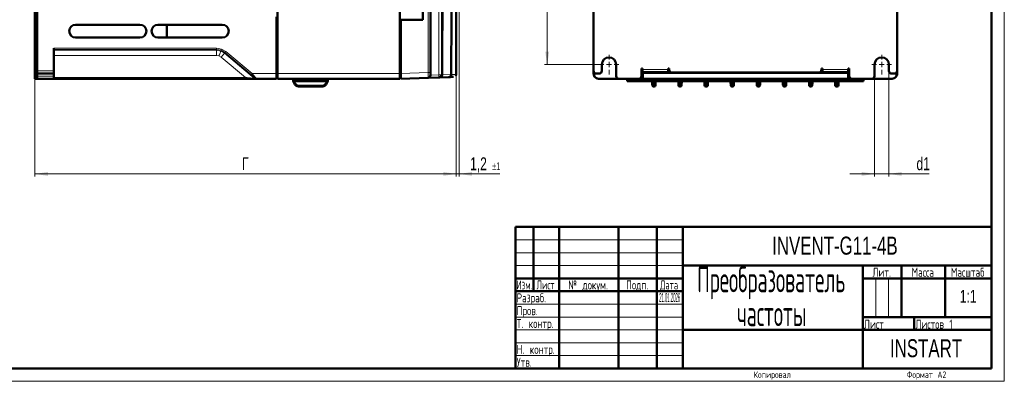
# Model space of a CAD drawing. Header units: millimetres. Extents: x 0 to 594, y 0 to 420.
# Tile 4 of 6: x 211 to 594, y 0 to 141. Entities that reach past the tile are written whole.
import ezdxf

# ---------------------------------------------------------------- set-up
doc = ezdxf.new("R2010")
doc.units = ezdxf.units.MM
doc.linetypes.add('SLD-Сплошная', pattern=[0])
doc.styles.add('SLDTEXTSTYLE0', font='TXT', dxfattribs={"width": 0.7, "bigfont": 'bigfont'})
doc.styles.add('SLDTEXTSTYLE1', font='TXT', dxfattribs={"width": 0.7})
doc.styles.add('SLDTEXTSTYLE2', font='TXT', dxfattribs={"width": 0.597433, "bigfont": 'bigfont'})
doc.styles.add('SLDTEXTSTYLE3', font='TXT', dxfattribs={"width": 0.628357, "bigfont": 'bigfont'})
doc.styles.add('SLDTEXTSTYLE4', font='TXT', dxfattribs={"width": 0.531719, "bigfont": 'bigfont'})
doc.styles.add('SLDTEXTSTYLE5', font='TXT', dxfattribs={"width": 0.57744, "bigfont": 'bigfont'})
doc.styles.add('SLDTEXTSTYLE6', font='TXT', dxfattribs={"width": 0.278035})
doc.dimstyles.new('SLDDIMSTYLE0', dxfattribs={"dimtxt": 5, "dimasz": 5, "dimexe": 0, "dimexo": 0.0625, "dimgap": 1.25, "dimtad": 2, "dimdec": 1, "dimrnd": 1e-09, "dimzin": 12, "dimdsep": 46, "dimtxsty": 'SLDTEXTSTYLE1', "dimsah": 1, "dimcen": 0.09, "dimadec": 0, "dimazin": 3, "dimtfac": 1, "dimtdec": 3, "dimtofl": 0, "dimtmove": 0, "dimatfit": 3, "dimfxl": 1, "dimfrac": 2, "dimtolj": 1, "dimtzin": 12, "dimarcsym": 0})
doc.dimstyles.new('SLDDIMSTYLE1', dxfattribs={"dimtxt": 5, "dimasz": 5, "dimexe": 0, "dimexo": 0.0625, "dimgap": 1.25, "dimtad": 2, "dimdec": 1, "dimrnd": 1e-09, "dimzin": 12, "dimdsep": 46, "dimtxsty": 'SLDTEXTSTYLE1', "dimsah": 1, "dimcen": 0.09, "dimadec": 0, "dimazin": 3, "dimtol": 1, "dimtp": 1, "dimtm": 1, "dimtfac": 1, "dimtdec": 0, "dimtmove": 0, "dimatfit": 0, "dimfxl": 1, "dimfrac": 2, "dimtolj": 1, "dimarcsym": 0})
doc.dimstyles.new('SLDDIMSTYLE2', dxfattribs={"dimtxt": 5, "dimasz": 5, "dimexe": 0, "dimexo": 0.0625, "dimgap": 1.25, "dimtad": 2, "dimdec": 1, "dimrnd": 1e-09, "dimzin": 12, "dimdsep": 46, "dimtxsty": 'SLDTEXTSTYLE1', "dimsah": 1, "dimcen": 0.09, "dimadec": 0, "dimazin": 3, "dimtfac": 1, "dimtdec": 3, "dimtmove": 0, "dimatfit": 0, "dimfxl": 1, "dimfrac": 2, "dimtolj": 1, "dimtzin": 12, "dimarcsym": 0})

# ---------------------------------------------------------------- blocks, each defined once
blk = doc.blocks.new('SW_NOTE_0')
at = {"color": 0, "linetype": 'Continuous', "lineweight": 0, "char_height": 10, "attachment_point": 2, "style": 'SLDTEXTSTYLE4'}
for s, insert in [('Преобразователь', (33, 12.85)), ('частоты', (33.19, -0.33))]:
    blk.add_mtext(s, dxfattribs=dict(at, insert=insert))
blk = doc.blocks.new('_D_2')
at = {"color": 7, "linetype": 'SLD-Сплошная', "lineweight": 0}
for p, q in [((382.12, 296.72), (382.12, 79.63)), ((380.97, 119.34), (380.97, 79.63)), ((380.97, 80.63), (371.35, 80.63)), ((382.12, 80.63), (380.97, 80.63)), ((382.12, 80.63), (397.88, 80.63))]:
    blk.add_line(p, q, dxfattribs=at)
at = {"color": 7, "linetype": 'SLD-Сплошная', "lineweight": 18}
for points in [[(380.97, 80.63), (375.97, 81.4), (375.97, 79.86)], [(382.12, 80.63), (387.12, 79.86), (387.12, 81.4)]]:
    blk.add_solid(points, dxfattribs=at)
at = {"color": 7, "linetype": 'SLD-Сплошная', "lineweight": 18, "attachment_point": 1, "style": 'SLDTEXTSTYLE1'}
for s, insert, char_height in [('1,2', (386.36, 87.08), 5), ('±1', (394.89, 85.14), 3)]:
    blk.add_mtext(s, dxfattribs=dict(at, insert=insert, char_height=char_height))
blk = doc.blocks.new('_D_3')
at = {"color": 7, "linetype": 'SLD-Сплошная', "lineweight": 0}
for p, q in [((380.97, 119.34), (380.97, 79.63)), ((217.22, 117.63), (217.22, 79.63)), ((217.22, 80.63), (380.97, 80.63))]:
    blk.add_line(p, q, dxfattribs=at)
at = {"color": 7, "linetype": 'SLD-Сплошная', "lineweight": 18}
for points in [[(217.22, 80.63), (222.22, 79.86), (222.22, 81.4)], [(380.97, 80.63), (375.97, 81.4), (375.97, 79.86)]]:
    blk.add_solid(points, dxfattribs=at)
at = {"color": 7, "linetype": 'SLD-Сплошная', "lineweight": 18, "insert": (297.67, 87.08), "char_height": 5, "attachment_point": 1, "style": 'SLDTEXTSTYLE0'}
blk.add_mtext('Г', dxfattribs=at)
blk = doc.blocks.new('_D_4')
at = {"color": 7, "linetype": 'SLD-Сплошная', "lineweight": 0}
for p, q in [((436.54, 352.14), (415.33, 352.14)), ((416.33, 352.14), (416.33, 123.14)), ((436.54, 123.14), (415.33, 123.14))]:
    blk.add_line(p, q, dxfattribs=at)
at = {"color": 7, "linetype": 'SLD-Сплошная', "lineweight": 18}
for points in [[(416.33, 352.14), (415.56, 347.14), (417.1, 347.14)], [(416.33, 123.14), (417.1, 128.14), (415.56, 128.14)]]:
    blk.add_solid(points, dxfattribs=at)
at = {"color": 7, "linetype": 'SLD-Сплошная', "lineweight": 18, "insert": (409.89, 234.98), "char_height": 5, "attachment_point": 1, "rotation": 90, "style": 'SLDTEXTSTYLE0'}
blk.add_mtext('В1', dxfattribs=at)
blk = doc.blocks.new('_D_5')
at = {"color": 7, "linetype": 'SLD-Сплошная', "lineweight": 0}
for p, q in [((549.15, 120.63), (549.15, 79.63)), ((543.55, 118.63), (543.55, 79.63)), ((543.55, 80.63), (533.93, 80.63)), ((543.55, 80.63), (549.15, 80.63)), ((549.15, 80.63), (564.84, 80.63))]:
    blk.add_line(p, q, dxfattribs=at)
at = {"color": 7, "linetype": 'SLD-Сплошная', "lineweight": 18}
for points in [[(543.55, 80.63), (538.55, 81.4), (538.55, 79.86)], [(549.15, 80.63), (554.15, 79.86), (554.15, 81.4)]]:
    blk.add_solid(points, dxfattribs=at)
at = {"color": 7, "linetype": 'SLD-Сплошная', "lineweight": 18, "insert": (559.86, 87.08), "char_height": 5, "attachment_point": 1, "style": 'SLDTEXTSTYLE1'}
blk.add_mtext('d1', dxfattribs=at)
blk = doc.blocks.new('SW_CENTERMARKSYMBOL_0')
at = {"color": 0, "linetype": 'SLD-Сплошная', "lineweight": 18}
for p, q in [((-2, 0), (-3.8, 0)), ((0, 0), (-1, 0)), ((0, 2), (0, 3.8)), ((0, 0), (0, 1)), ((0, 0), (0, -1)), ((0, 0), (1, 0)), ((2, 0), (3.8, 0)), ((0, -2), (0, -3.8))]:
    blk.add_line(p, q, dxfattribs=at)
blk = doc.blocks.new('SW_CENTERMARKSYMBOL_1')
at = {"color": 0, "linetype": 'SLD-Сплошная', "lineweight": 18}
for p, q in [((-2, 0), (-3.8, 0)), ((0, 0), (-1, 0)), ((0, 2), (0, 3.8)), ((0, 0), (0, 1)), ((0, 0), (0, -1)), ((0, 0), (1, 0)), ((2, 0), (3.8, 0)), ((0, -2), (0, -3.8))]:
    blk.add_line(p, q, dxfattribs=at)

msp = doc.modelspace()

# ---------------------------------------------------------------- linework, layer by layer
at = {"color": 7, "linetype": 'SLD-Сплошная', "lineweight": 18}
for p, q in [((594, 420), (594, 0)), ((404, 55), (469, 55)), ((404, 50), (469, 50)), ((404, 45), (469, 45)), ((544, 40), (544, 25)), ((549, 40), (549, 25)), ((404, 30), (469, 30)), ((404, 25), (469, 25)), ((404, 20), (469, 20)), ((404, 15), (469, 15)), ((404, 10), (469, 10)), ((0, 0), (594, 0))]:
    msp.add_line(p, q, dxfattribs=at)
at = {"color": 7, "linetype": 'SLD-Сплошная', "lineweight": 50}
for p, q in [((589, 5), (589, 415)), ((311.52, 355.64), (311.52, 119.64)), ((359.02, 119.64), (359.02, 355.64)), ((370.97, 260.53), (370.97, 120)), ((380.97, 119.25), (380.97, 260.53)), ((368.02, 154.73), (368.02, 140.53)), ((217.22, 146.64), (217.22, 120.64)), ((218.02, 120.64), (218.02, 148.14)), ((218.02, 120.64), (218.02, 146.64)), ((434.35, 120.64), (434.35, 146.64)), ((552.35, 146.64), (552.35, 120.64)), ((311.12, 141.64), (311.12, 119.64)), ((258.02, 138.64), (233.02, 138.64)), ((290.02, 138.64), (265.02, 138.64)), ((284.14, 138.64), (268.52, 138.42)), ((268.52, 138.42), (268.52, 138.64)), ((359.42, 140.53), (359.02, 140.53)), ((359.42, 140.53), (359.42, 119.63)), ((368.02, 140.53), (359.42, 140.53)), ((434.33, 140.53), (434.33, 129.68)), ((434.35, 140.53), (434.33, 140.53)), ((233.02, 133.64), (258.02, 133.64)), ((265.02, 133.64), (290.02, 133.64)), ((224.52, 129.53), (224.52, 120.64)), ((434.33, 128.08), (434.33, 119.63)), ((437.55, 123.14), (437.55, 120.64)), ((443.15, 118.64), (443.15, 123.14)), ((543.55, 123.14), (543.55, 118.64)), ((549.15, 120.64), (549.15, 123.14)), ((217.22, 120.64), (217.22, 119.64)), ((217.22, 119.64), (218.02, 119.64)), ((217.22, 119.64), (217.22, 118.64)), ((218.02, 119.64), (218.02, 120.64)), ((218.02, 119.64), (218.02, 118.64)), ((218.02, 119.64), (224.52, 119.64)), ((224.52, 119.64), (224.52, 120.64)), ((224.52, 118.64), (224.52, 119.64)), ((311.12, 119.64), (311.12, 117.64)), ((311.52, 119.64), (311.52, 117.64)), ((359.02, 119.64), (359.02, 117.64)), ((359.42, 119.63), (359.42, 117.63)), ((375.46, 119.15), (375.46, 119.19)), ((379, 119.28), (379, 119.31)), ((434.35, 120.64), (434.35, 119.64)), ((436.55, 119.64), (435.35, 119.64)), ((453.35, 121.59), (452.95, 121.59)), ((452.95, 121.59), (452.95, 118.64)), ((453.35, 120.64), (452.95, 120.64)), ((453.45, 119.94), (452.95, 119.94)), ((453.35, 121.19), (453.35, 121.59)), ((453.35, 121.19), (453.35, 120.14)), ((453.35, 120.14), (463.35, 120.14)), ((453.45, 119.94), (453.45, 119.93)), ((453.45, 119.93), (533.25, 119.93)), ((453.45, 119.93), (453.45, 117.64)), ((453.85, 120.14), (453.85, 120.07)), ((455.85, 120.07), (455.85, 120.14)), ((460.85, 120.14), (460.85, 120.07)), ((462.85, 120.07), (462.85, 120.14)), ((463.75, 121.59), (463.35, 121.59)), ((463.35, 121.59), (463.35, 121.19)), ((463.35, 120.14), (463.35, 121.19)), ((463.83, 120.64), (463.35, 120.64)), ((463.75, 121.04), (463.75, 121.59)), ((521.95, 120.04), (464.75, 120.04)), ((475.37, 119.96), (475.34, 120.04)), ((475.37, 119.96), (475.37, 120.04)), ((476.32, 119.96), (475.37, 119.96)), ((476.36, 120.04), (476.32, 119.96)), ((476.32, 119.96), (476.32, 120.04)), ((510.37, 119.96), (510.34, 120.04)), ((510.37, 119.96), (510.37, 120.04)), ((511.32, 119.96), (510.37, 119.96)), ((511.36, 120.04), (511.32, 119.96)), ((511.32, 119.96), (511.32, 120.04)), ((523.35, 120.64), (522.86, 120.64)), ((523.35, 121.59), (522.95, 121.59)), ((522.95, 121.59), (522.95, 121.04)), ((523.35, 121.19), (523.35, 121.59)), ((523.35, 121.19), (523.35, 120.14)), ((523.35, 120.14), (533.35, 120.14)), ((523.85, 120.14), (523.85, 120.07)), ((525.85, 120.07), (525.85, 120.14)), ((530.85, 120.14), (530.85, 120.07)), ((532.85, 120.07), (532.85, 120.14)), ((533.25, 119.94), (533.75, 119.94)), ((533.25, 119.93), (533.25, 119.94)), ((533.25, 119.93), (533.25, 117.64)), ((533.75, 121.59), (533.35, 121.59)), ((533.35, 121.59), (533.35, 121.19)), ((533.35, 120.14), (533.35, 121.19)), ((533.75, 120.64), (533.35, 120.64)), ((533.75, 118.64), (533.75, 121.59)), ((551.35, 119.64), (550.15, 119.64)), ((552.35, 119.64), (552.35, 120.64)), ((217.22, 118.64), (217.22, 117.64)), ((218.02, 117.64), (217.22, 117.64)), ((218.02, 117.64), (218.02, 118.64)), ((218.02, 117.64), (224.52, 117.64)), ((224.52, 117.64), (224.52, 118.64)), ((224.52, 117.64), (299.03, 117.64)), ((302.91, 117.64), (303.33, 117.64)), ((303.33, 117.64), (311.12, 117.64)), ((311.12, 118.04), (311.52, 118.04)), ((311.52, 117.64), (359.02, 117.64)), ((317.52, 117.64), (317.55, 116.64)), ((317.55, 116.64), (318.55, 116.64)), ((317.55, 116.64), (318.06, 115.7)), ((317.55, 116.64), (317.55, 116.64)), ((318.55, 116.64), (330.08, 116.64)), ((330.08, 116.64), (331.08, 116.64)), ((331.08, 116.64), (330.58, 115.7)), ((331.12, 117.64), (331.08, 116.64)), ((331.08, 116.64), (331.08, 116.64)), ((359.42, 118.03), (359.02, 118.03)), ((370, 118), (359.42, 117.63)), ((374.22, 118.14), (370, 118)), ((374.56, 118.16), (374.22, 118.14)), ((374.56, 118.16), (378.09, 118.28)), ((443.78, 117.63), (436.33, 117.63)), ((436.35, 117.64), (443.93, 117.64)), ((451.95, 117.64), (444.15, 117.64)), ((447.41, 117.63), (446.5, 117.63)), ((447.41, 117.64), (447.44, 116.64)), ((447.44, 116.64), (448.44, 116.64)), ((448.44, 116.64), (457.59, 116.64)), ((451.95, 117.64), (453.45, 117.64)), ((453.45, 117.64), (533.25, 117.64)), ((457.12, 116.64), (457.14, 115.92)), ((457.61, 116.64), (457.96, 116.64)), ((457.99, 116.64), (467.75, 116.64)), ((458.43, 115.92), (458.45, 116.64)), ((467.28, 116.64), (467.3, 115.92)), ((467.77, 116.64), (468.12, 116.64)), ((468.15, 116.64), (477.91, 116.64)), ((468.59, 115.92), (468.61, 116.64)), ((477.44, 116.64), (477.46, 115.92)), ((477.93, 116.64), (478.28, 116.64)), ((478.31, 116.64), (488.07, 116.64)), ((478.75, 115.92), (478.77, 116.64)), ((487.6, 116.64), (487.62, 115.92)), ((488.09, 116.64), (488.44, 116.64)), ((488.47, 116.64), (498.23, 116.64)), ((488.91, 115.92), (488.93, 116.64)), ((497.76, 116.64), (497.78, 115.92)), ((498.25, 116.64), (498.6, 116.64)), ((498.63, 116.64), (508.39, 116.64)), ((499.07, 115.92), (499.09, 116.64)), ((507.92, 116.64), (507.94, 115.92)), ((508.41, 116.64), (508.76, 116.64)), ((508.79, 116.64), (518.55, 116.64)), ((509.23, 115.92), (509.25, 116.64)), ((518.08, 116.64), (518.1, 115.92)), ((518.57, 116.64), (518.92, 116.64)), ((518.95, 116.64), (528.71, 116.64)), ((519.39, 115.92), (519.41, 116.64)), ((528.26, 115.92), (528.24, 116.64)), ((528.73, 116.64), (529.08, 116.64)), ((529.11, 116.64), (538.25, 116.64)), ((529.55, 115.92), (529.57, 116.64)), ((533.25, 117.64), (534.75, 117.64)), ((542.55, 117.64), (534.75, 117.64)), ((538.25, 116.64), (539.25, 116.64)), ((539.29, 117.64), (539.25, 116.64)), ((540.19, 117.63), (539.29, 117.63)), ((542.76, 117.64), (550.35, 117.64)), ((550.33, 117.63), (542.92, 117.63)), ((319.82, 114.64), (328.82, 114.64)), ((457.9, 114.64), (457.67, 114.64)), ((468.06, 114.64), (467.83, 114.64)), ((478.22, 114.64), (477.99, 114.64)), ((488.38, 114.64), (488.15, 114.64)), ((498.54, 114.64), (498.31, 114.64)), ((508.7, 114.64), (508.47, 114.64)), ((518.86, 114.64), (518.63, 114.64)), ((529.02, 114.64), (528.79, 114.64)), ((404, 60), (589, 60)), ((404, 60), (404, 5)), ((411, 35), (411, 60)), ((421, 60), (421, 5)), ((444, 60), (444, 5)), ((459, 60), (459, 5)), ((469, 60), (469, 5)), ((469, 45), (589, 45)), ((539, 45), (539, 5)), ((554, 45), (554, 25)), ((571, 45), (571, 25)), ((404, 40), (469, 40)), ((539, 40), (589, 40)), ((404, 35), (469, 35)), ((539, 25), (589, 25)), ((559, 25), (559, 20)), ((469, 20), (589, 20)), ((20, 5), (589, 5))]:
    msp.add_line(p, q, dxfattribs=at)
at = {"color": 8, "linetype": 'SLD-Сплошная', "lineweight": 18}
for p, q in [((370, 120), (370, 260.53)), ((374.22, 119.14), (374.22, 260.53)), ((375.18, 260.53), (375.18, 119.14)), ((287.84, 129.53), (224.52, 129.53)), ((224.52, 129.03), (287.84, 129.03)), ((224.52, 128.71), (287.72, 128.71)), ((224.52, 126.71), (287.72, 126.71)), ((287.72, 128.71), (287.84, 129.03)), ((289.43, 128.41), (287.72, 128.71)), ((287.72, 128.71), (287.72, 126.71)), ((288.75, 126.53), (287.72, 126.71)), ((289.72, 129.19), (287.84, 129.53)), ((287.84, 129.03), (287.84, 129.53)), ((287.84, 129.03), (289.55, 128.73)), ((288.75, 126.53), (289.65, 126.01)), ((290.94, 127.54), (289.43, 128.41)), ((289.55, 128.73), (291.05, 127.86)), ((289.65, 126.01), (290.94, 127.54)), ((291.37, 128.24), (289.72, 129.19)), ((291.05, 127.86), (290.94, 127.54)), ((290.94, 127.54), (302.59, 117.76)), ((291.05, 127.86), (291.37, 128.24)), ((291.05, 127.86), (301.3, 119.26)), ((301.62, 119.64), (291.37, 128.24)), ((299.03, 118.14), (289.65, 126.01)), ((218.02, 120.64), (217.22, 120.64)), ((224.52, 120.64), (218.02, 120.64)), ((311.12, 119.64), (301.62, 119.64)), ((311.12, 119.64), (311.52, 119.64)), ((311.52, 119.64), (359.02, 119.64)), ((359.42, 119.63), (359.02, 119.63)), ((359.42, 119.63), (370, 120)), ((370.97, 119.03), (374.22, 119.14)), ((374.22, 119.14), (375.18, 119.14)), ((375.18, 119.14), (375.16, 118.99)), ((375.18, 119.14), (375.46, 119.15)), ((379, 119.31), (375.46, 119.19)), ((434.83, 119.26), (434.83, 119.79)), ((463.35, 121.19), (453.35, 121.19)), ((533.35, 121.19), (523.35, 121.19)), ((551.86, 119.79), (551.86, 119.26)), ((218.02, 118.64), (217.22, 118.64)), ((224.52, 118.64), (218.02, 118.64)), ((299.03, 118.14), (224.52, 118.14)), ((303.01, 117.76), (302.59, 117.76)), ((318.5, 115.92), (318.11, 116.64)), ((318.52, 117.64), (318.55, 116.64)), ((328.82, 115.12), (319.82, 115.12)), ((319.82, 115.12), (319.82, 114.64)), ((328.82, 114.64), (328.82, 115.12)), ((330.08, 116.64), (330.12, 117.64)), ((330.53, 116.64), (330.14, 115.92)), ((436.33, 117.76), (443.68, 117.76)), ((448.41, 117.64), (448.44, 116.64)), ((457.61, 116.64), (457.64, 115.7)), ((457.93, 115.7), (457.64, 115.7)), ((457.96, 116.64), (457.93, 115.7)), ((467.77, 116.64), (467.8, 115.7)), ((468.09, 115.7), (467.8, 115.7)), ((468.12, 116.64), (468.09, 115.7)), ((477.93, 116.64), (477.96, 115.7)), ((478.25, 115.7), (477.96, 115.7)), ((478.28, 116.64), (478.25, 115.7)), ((488.09, 116.64), (488.12, 115.7)), ((488.41, 115.7), (488.12, 115.7)), ((488.44, 116.64), (488.41, 115.7)), ((498.25, 116.64), (498.28, 115.7)), ((498.57, 115.7), (498.28, 115.7)), ((498.6, 116.64), (498.57, 115.7)), ((508.41, 116.64), (508.44, 115.7)), ((508.73, 115.7), (508.44, 115.7)), ((508.76, 116.64), (508.73, 115.7)), ((518.57, 116.64), (518.6, 115.7)), ((518.89, 115.7), (518.6, 115.7)), ((518.92, 116.64), (518.89, 115.7)), ((528.73, 116.64), (528.76, 115.7)), ((529.05, 115.7), (528.76, 115.7)), ((529.08, 116.64), (529.05, 115.7)), ((538.29, 117.64), (538.25, 116.64)), ((550.36, 117.76), (543.02, 117.76))]:
    msp.add_line(p, q, dxfattribs=at)
at = {"color": 8, "linetype": 'SLD-Сплошная', "lineweight": 18, "flags": 128}
for points in [[(370.97, 120), (370.95, 120), (370.9, 120), (370.81, 120), (370.69, 120), (370.54, 120), (370.38, 120), (370.19, 120), (370, 120)], [(457.64, 115.7), (457.55, 115.7), (457.45, 115.71), (457.37, 115.73), (457.29, 115.76), (457.23, 115.79), (457.18, 115.83), (457.15, 115.87), (457.14, 115.92)], [(458.43, 115.92), (458.42, 115.87), (458.39, 115.83), (458.34, 115.79), (458.28, 115.76), (458.2, 115.73), (458.12, 115.71), (458.03, 115.7), (457.93, 115.7)], [(467.8, 115.7), (467.71, 115.7), (467.61, 115.71), (467.53, 115.73), (467.45, 115.76), (467.39, 115.79), (467.34, 115.83), (467.31, 115.87), (467.3, 115.92)], [(468.59, 115.92), (468.58, 115.87), (468.55, 115.83), (468.5, 115.79), (468.44, 115.76), (468.36, 115.73), (468.28, 115.71), (468.19, 115.7), (468.09, 115.7)], [(477.96, 115.7), (477.87, 115.7), (477.77, 115.71), (477.69, 115.73), (477.61, 115.76), (477.55, 115.79), (477.5, 115.83), (477.47, 115.87), (477.46, 115.92)], [(478.75, 115.92), (478.74, 115.87), (478.71, 115.83), (478.66, 115.79), (478.6, 115.76), (478.52, 115.73), (478.44, 115.71), (478.35, 115.7), (478.25, 115.7)], [(488.12, 115.7), (488.03, 115.7), (487.93, 115.71), (487.85, 115.73), (487.77, 115.76), (487.71, 115.79), (487.66, 115.83), (487.63, 115.87), (487.62, 115.92)], [(488.91, 115.92), (488.9, 115.87), (488.87, 115.83), (488.82, 115.79), (488.76, 115.76), (488.68, 115.73), (488.6, 115.71), (488.51, 115.7), (488.41, 115.7)], [(498.28, 115.7), (498.19, 115.7), (498.09, 115.71), (498.01, 115.73), (497.93, 115.76), (497.87, 115.79), (497.82, 115.83), (497.79, 115.87), (497.78, 115.92)], [(499.07, 115.92), (499.06, 115.87), (499.03, 115.83), (498.98, 115.79), (498.92, 115.76), (498.84, 115.73), (498.76, 115.71), (498.67, 115.7), (498.57, 115.7)], [(508.44, 115.7), (508.35, 115.7), (508.25, 115.71), (508.17, 115.73), (508.09, 115.76), (508.03, 115.79), (507.98, 115.83), (507.95, 115.87), (507.94, 115.92)], [(509.23, 115.92), (509.22, 115.87), (509.19, 115.83), (509.14, 115.79), (509.08, 115.76), (509, 115.73), (508.92, 115.71), (508.83, 115.7), (508.73, 115.7)], [(518.6, 115.7), (518.51, 115.7), (518.41, 115.71), (518.33, 115.73), (518.25, 115.76), (518.19, 115.79), (518.14, 115.83), (518.11, 115.87), (518.1, 115.92)], [(519.39, 115.92), (519.38, 115.87), (519.35, 115.83), (519.3, 115.79), (519.24, 115.76), (519.16, 115.73), (519.08, 115.71), (518.99, 115.7), (518.89, 115.7)], [(528.76, 115.7), (528.67, 115.7), (528.57, 115.71), (528.49, 115.73), (528.41, 115.76), (528.35, 115.79), (528.3, 115.83), (528.27, 115.87), (528.26, 115.92)], [(529.55, 115.92), (529.54, 115.87), (529.51, 115.83), (529.46, 115.79), (529.4, 115.76), (529.32, 115.73), (529.24, 115.71), (529.15, 115.7), (529.05, 115.7)]]:
    msp.add_lwpolyline(points, dxfattribs=at)
at = {"color": 7, "linetype": 'SLD-Сплошная', "lineweight": 50}
for centre, radius, start, end in [((233.02, 136.14), 2.5, 90, 270), ((258.02, 136.14), 2.5, 270, 90), ((265.02, 136.14), 2.5, 90, 270), ((290.02, 136.14), 2.5, 270, 90), ((440.35, 123.14), 2.8, 0, 180), ((546.35, 123.14), 2.8, 0, 180), ((369.97, 119), 1, 272, 0), ((435.35, 120.64), 1, 180, 270), ((436.55, 120.64), 1, 270, 0), ((464.75, 121.04), 1, 180, 270), ((521.95, 121.04), 1, 270, 0), ((550.15, 120.64), 1, 180, 270), ((551.35, 120.64), 1, 270, 0), ((444.15, 118.64), 1, 180, 270), ((451.95, 118.64), 1, 270, 0), ((457.67, 115.14), 0.5, 182, 270), ((457.9, 115.14), 0.5, 270, 358), ((467.83, 115.14), 0.5, 182, 270), ((468.06, 115.14), 0.5, 270, 358), ((477.99, 115.14), 0.5, 182, 270), ((478.22, 115.14), 0.5, 270, 358), ((488.15, 115.14), 0.5, 182, 270), ((488.38, 115.14), 0.5, 270, 358), ((498.31, 115.14), 0.5, 182, 270), ((498.54, 115.14), 0.5, 270, 358), ((508.47, 115.14), 0.5, 182, 270), ((508.7, 115.14), 0.5, 270, 358), ((518.63, 115.14), 0.5, 182, 270), ((518.86, 115.14), 0.5, 270, 358), ((528.79, 115.14), 0.5, 182, 270), ((529.02, 115.14), 0.5, 270, 358), ((534.75, 118.64), 1, 180, 270), ((542.55, 118.64), 1, 270, 0), ((550.35, 119.64), 2, 291.4858, 313.3392)]:
    msp.add_arc(centre, radius, start, end, dxfattribs=at)
at = {"color": 8, "linetype": 'SLD-Сплошная', "lineweight": 18}
for centre, radius, start, end in [((367.05, 118.64), 7.19, 356.0129, 3.9871), ((302.91, 118.14), 0.499, 229.9093, 269.9947), ((303.33, 118.14), 0.499, 229.9093, 269.9947), ((316.51, 119.37), 3.99, 292.8263, 299.9036), ((332.13, 119.37), 3.99, 240.0964, 247.1737), ((542.73, 117.67), 0.0408, 322.5115, 359.8914), ((550.06, 117.74), 0.304, 340.2834, 2.7812)]:
    msp.add_arc(centre, radius, start, end, dxfattribs=at)
at = {"color": 7, "linetype": 'SLD-Сплошная', "lineweight": 50}
for centre, major_axis, ratio, start_param, end_param in [((451.35, 120.57), (2.5, 0), 0.008727, 0.643501, 0.876298), ((451.35, 120.35), (2.5, 0), 0.008727, 5.406887, 5.639684), ((451.35, 120.29), (2.5, 0), 0.008727, 0.643501, 0.876298), ((451.35, 120.07), (2.5, 0), 0.008727, 5.406887, 6.283185), ((458.35, 120.07), (2.5, 0), 0.008727, 3.141593, 6.283185), ((465.35, 120.07), (2.5, 0), 0.008727, 3.141593, 4.419302), ((465.35, 120.57), (2.5, 0), 0.008727, 2.209129, 2.498092), ((465.35, 120.35), (2.5, 0), 0.008727, 3.785094, 4.164028), ((465.35, 120.29), (2.5, 0), 0.008727, 2.107565, 2.498092), ((521.35, 120.07), (2.5, 0), 0.008727, 5.005476, 6.283185), ((521.35, 120.29), (2.5, 0), 0.008727, 0.643501, 1.034028), ((521.35, 120.35), (2.5, 0), 0.008727, 5.26075, 5.639684), ((521.35, 120.57), (2.5, 0), 0.008727, 0.643501, 0.932464), ((528.35, 120.07), (2.5, 0), 0.008727, 3.141593, 6.283185), ((535.35, 120.07), (2.5, 0), 0.008727, 3.141593, 4.017891), ((535.35, 120.57), (2.5, 0), 0.008727, 2.265295, 2.498092), ((535.35, 120.35), (2.5, 0), 0.008727, 3.785094, 4.017891), ((535.35, 120.29), (2.5, 0), 0.008727, 2.265295, 2.498092), ((457.58, 117.77), (-0.04, 1.13), 0.440889, 3.080089, 3.126457), ((457.99, 117.77), (0.04, 1.13), 0.440889, 3.156728, 3.203096), ((467.74, 117.77), (-0.04, 1.13), 0.440889, 3.080089, 3.126457), ((468.15, 117.77), (0.04, 1.13), 0.440889, 3.156728, 3.203096), ((477.9, 117.77), (-0.04, 1.13), 0.440889, 3.080089, 3.126457), ((478.31, 117.77), (0.04, 1.13), 0.440889, 3.156728, 3.203096), ((488.06, 117.77), (-0.04, 1.13), 0.440889, 3.080089, 3.126457), ((488.47, 117.77), (0.04, 1.13), 0.440889, 3.156728, 3.203096), ((498.22, 117.77), (-0.04, 1.13), 0.440889, 3.080089, 3.126457), ((498.63, 117.77), (0.04, 1.13), 0.440889, 3.156728, 3.203096), ((508.38, 117.77), (-0.04, 1.13), 0.440889, 3.080089, 3.126457), ((508.79, 117.77), (0.04, 1.13), 0.440889, 3.156728, 3.203096), ((518.54, 117.77), (-0.04, 1.13), 0.440889, 3.080089, 3.126457), ((518.95, 117.77), (0.04, 1.13), 0.440889, 3.156728, 3.203096), ((528.7, 117.77), (-0.04, 1.13), 0.440889, 3.080089, 3.126457), ((529.11, 117.77), (0.04, 1.13), 0.440889, 3.156728, 3.203096), ((550.33, 119.63), (-1.42, 1.42), 0.998783, 2.356803, 3.178037)]:
    msp.add_ellipse(centre, major_axis=major_axis, ratio=ratio, start_param=start_param, end_param=end_param, dxfattribs=at)
for centre in [(458.35, 119.98), (528.35, 119.98)]:
    msp.add_ellipse(centre, major_axis=(2.25, 0), ratio=0.008727, dxfattribs=at)
for points, knots in [([(375.46, 119.19), (375.48, 122.68), (375.54, 133.18), (375.65, 150.66), (375.79, 169.63), (375.94, 186.57), (376.11, 201.49), (376.29, 214.12), (376.47, 224.47), (376.64, 232.52), (376.84, 240.49), (377.06, 247.88), (377.31, 254.68), (377.47, 258.58), (377.56, 260.53)], [0, 0, 0, 0, 0.07294, 0.218831, 0.364718, 0.468735, 0.572754, 0.67674, 0.73356, 0.790461, 0.847247, 0.903908, 0.951994, 1, 1, 1, 1]), ([(380.76, 260.53), (380.72, 259.09), (380.62, 256.2), (380.44, 250.67), (380.26, 244.1), (380.07, 235.68), (379.89, 226.29), (379.73, 215.97), (379.59, 203.9), (379.45, 190.08), (379.29, 170.52), (379.13, 146.93), (379.05, 128.52), (379, 119.31)], [0, 0, 0, 0, 0.0368132, 0.0736679, 0.1280998, 0.1825979, 0.2549452, 0.3273649, 0.3997788, 0.5080023, 0.6162329, 0.8081132, 1, 1, 1, 1]), ([(268.52, 138.42), (268.52, 137.37), (268.52, 135.71), (268.52, 134.2), (268.52, 133.64)], [0, 0, 0, 0, 0.633368, 1, 1, 1, 1]), ([(370.97, 119), (370.97, 119.01), (370.97, 119.04), (370.97, 119.27), (370.97, 119.6), (370.97, 119.87), (370.97, 120)], [0, 0, 0, 0, 0.250092, 0.500047, 0.74999, 1, 1, 1, 1]), ([(375.16, 118.99), (375.13, 118.88), (375.08, 118.65), (374.85, 118.38), (374.55, 118.19), (374.33, 118.16), (374.22, 118.14)], [0, 0, 0, 0, 0.247765, 0.507293, 0.762839, 1, 1, 1, 1]), ([(375.46, 119.15), (375.45, 119.03), (375.42, 118.78), (375.22, 118.45), (374.92, 118.21), (374.68, 118.18), (374.56, 118.16)], [0, 0, 0, 0, 0.237769, 0.482926, 0.738374, 1, 1, 1, 1]), ([(379, 119.28), (378.99, 119.15), (378.96, 118.9), (378.76, 118.57), (378.46, 118.34), (378.21, 118.3), (378.09, 118.28)], [0, 0, 0, 0, 0.237055, 0.481902, 0.737624, 1, 1, 1, 1]), ([(380.69, 118.65), (380.73, 118.7), (380.82, 118.81), (380.94, 119.04), (380.96, 119.23), (380.97, 119.35)], [0, 0, 0, 0, 0.262964, 0.520597, 1, 1, 1, 1]), ([(436.35, 117.64), (436.23, 117.65), (436.01, 117.66), (435.67, 117.75), (435.35, 117.9), (434.91, 118.2), (434.45, 118.79), (434.38, 119.34), (434.35, 119.64)], [0, 0, 0, 0, 0.0920876, 0.1848773, 0.2862882, 0.3978955, 0.67002, 1, 1, 1, 1]), ([(552.35, 119.64), (552.32, 119.38), (552.26, 118.88), (551.89, 118.32), (551.47, 117.97), (551.12, 117.78), (550.74, 117.66), (550.48, 117.65), (550.35, 117.64)], [0, 0, 0, 0, 0.2828609, 0.5460529, 0.671625, 0.7853369, 0.8943039, 1, 1, 1, 1]), ([(299.03, 117.64), (299.52, 117.64), (300.46, 117.64), (301.54, 117.64), (302.22, 117.64), (302.59, 117.64), (302.84, 117.64), (302.89, 117.64), (302.91, 117.64)], [0, 0, 0, 0, 0.295061, 0.566126, 0.687909, 0.79959, 0.902533, 1, 1, 1, 1]), ([(318.06, 115.7), (318.17, 115.53), (318.37, 115.21), (318.83, 114.88), (319.32, 114.68), (319.66, 114.65), (319.82, 114.64)], [0, 0, 0, 0, 0.270572, 0.527434, 0.770578, 1, 1, 1, 1]), ([(330.58, 115.7), (330.47, 115.53), (330.27, 115.21), (329.81, 114.88), (329.32, 114.68), (328.98, 114.65), (328.82, 114.64)], [0, 0, 0, 0, 0.270603, 0.527474, 0.770608, 1, 1, 1, 1]), ([(378.09, 118.28), (378.71, 118.3), (379.78, 118.34), (379.85, 118.34), (379.88, 118.34)], [0, 0, 0, 0, 0.579868, 1, 1, 1, 1]), ([(457.14, 115.92), (457.15, 115.8), (457.16, 115.57), (457.16, 115.32), (457.17, 115.16), (457.17, 115.14), (457.17, 115.12)], [0, 0, 0, 0, 0.250084, 0.50007, 0.750025, 1, 1, 1, 1]), ([(458.4, 115.12), (458.4, 115.14), (458.4, 115.16), (458.41, 115.32), (458.42, 115.57), (458.43, 115.8), (458.43, 115.92)], [0, 0, 0, 0, 0.250065, 0.500049, 0.750011, 1, 1, 1, 1]), ([(467.3, 115.92), (467.31, 115.8), (467.32, 115.57), (467.32, 115.32), (467.33, 115.16), (467.33, 115.14), (467.33, 115.12)], [0, 0, 0, 0, 0.250084, 0.50007, 0.750025, 1, 1, 1, 1]), ([(468.56, 115.12), (468.56, 115.14), (468.56, 115.16), (468.57, 115.32), (468.58, 115.57), (468.59, 115.8), (468.59, 115.92)], [0, 0, 0, 0, 0.250065, 0.500049, 0.750011, 1, 1, 1, 1]), ([(477.46, 115.92), (477.47, 115.8), (477.48, 115.57), (477.48, 115.32), (477.49, 115.16), (477.49, 115.14), (477.49, 115.12)], [0, 0, 0, 0, 0.250084, 0.50007, 0.750025, 1, 1, 1, 1]), ([(478.72, 115.12), (478.72, 115.14), (478.72, 115.16), (478.73, 115.32), (478.74, 115.57), (478.75, 115.8), (478.75, 115.92)], [0, 0, 0, 0, 0.250065, 0.500049, 0.750011, 1, 1, 1, 1]), ([(487.62, 115.92), (487.63, 115.8), (487.64, 115.57), (487.64, 115.32), (487.65, 115.16), (487.65, 115.14), (487.65, 115.12)], [0, 0, 0, 0, 0.250084, 0.50007, 0.750025, 1, 1, 1, 1]), ([(488.88, 115.12), (488.88, 115.14), (488.88, 115.16), (488.89, 115.32), (488.9, 115.57), (488.91, 115.8), (488.91, 115.92)], [0, 0, 0, 0, 0.250065, 0.500049, 0.750011, 1, 1, 1, 1]), ([(497.78, 115.92), (497.79, 115.8), (497.8, 115.57), (497.8, 115.32), (497.81, 115.16), (497.81, 115.14), (497.81, 115.12)], [0, 0, 0, 0, 0.2500844, 0.5000698, 0.7500253, 1, 1, 1, 1]), ([(499.04, 115.12), (499.04, 115.14), (499.04, 115.16), (499.05, 115.32), (499.06, 115.57), (499.07, 115.8), (499.07, 115.92)], [0, 0, 0, 0, 0.2500651, 0.5000491, 0.7500111, 1, 1, 1, 1]), ([(507.94, 115.92), (507.95, 115.8), (507.96, 115.57), (507.96, 115.32), (507.97, 115.16), (507.97, 115.14), (507.97, 115.12)], [0, 0, 0, 0, 0.250084, 0.50007, 0.750025, 1, 1, 1, 1]), ([(509.2, 115.12), (509.2, 115.14), (509.2, 115.16), (509.21, 115.32), (509.22, 115.57), (509.23, 115.8), (509.23, 115.92)], [0, 0, 0, 0, 0.250065, 0.500049, 0.750011, 1, 1, 1, 1]), ([(518.1, 115.92), (518.11, 115.8), (518.12, 115.57), (518.12, 115.32), (518.13, 115.16), (518.13, 115.14), (518.13, 115.12)], [0, 0, 0, 0, 0.250084, 0.50007, 0.750025, 1, 1, 1, 1]), ([(519.36, 115.12), (519.36, 115.14), (519.36, 115.16), (519.37, 115.32), (519.38, 115.57), (519.39, 115.8), (519.39, 115.92)], [0, 0, 0, 0, 0.250065, 0.500049, 0.750011, 1, 1, 1, 1]), ([(528.29, 115.12), (528.29, 115.13), (528.29, 115.15), (528.28, 115.31), (528.28, 115.56), (528.27, 115.79), (528.26, 115.92)], [0, 0, 0, 0, 0.2402779, 0.4812869, 0.7277246, 1, 1, 1, 1]), ([(529.52, 115.12), (529.52, 115.14), (529.52, 115.16), (529.53, 115.32), (529.54, 115.57), (529.55, 115.8), (529.55, 115.92)], [0, 0, 0, 0, 0.2500651, 0.500049, 0.7500111, 1, 1, 1, 1])]:
    msp.add_open_spline(points, degree=3, knots=knots, dxfattribs=at)
at = {"color": 8, "linetype": 'SLD-Сплошная', "lineweight": 18}
for points, knots in [([(288.75, 126.53), (288.85, 126.79), (289.04, 127.33), (289.27, 127.95), (289.4, 128.33), (289.42, 128.38), (289.43, 128.41)], [0, 0, 0, 0, 0.270727, 0.562309, 0.789271, 1, 1, 1, 1]), ([(289.55, 128.73), (289.55, 128.73), (289.55, 128.73), (289.57, 128.77), (289.6, 128.85), (289.64, 128.97), (289.68, 129.09), (289.71, 129.17), (289.72, 129.19)], [0, 0, 0, 0, 0.080785, 0.273351, 0.476291, 0.680369, 0.876043, 1, 1, 1, 1]), ([(301.3, 119.26), (301.53, 119.07), (301.96, 118.7), (302.46, 118.27), (302.75, 118.01), (302.91, 117.87), (303, 117.78), (303, 117.76), (303.01, 117.76)], [0, 0, 0, 0, 0.2984857, 0.5689812, 0.6895561, 0.7996165, 0.9018429, 1, 1, 1, 1]), ([(301.62, 119.64), (301.85, 119.38), (302.29, 118.88), (302.79, 118.32), (303.08, 117.97), (303.23, 117.78), (303.32, 117.66), (303.33, 117.65), (303.33, 117.64)], [0, 0, 0, 0, 0.282861, 0.546053, 0.671625, 0.785337, 0.894304, 1, 1, 1, 1]), ([(370, 118), (370.01, 118.01), (370.01, 118.02), (370.02, 118.19), (370.02, 118.56), (370.02, 119.22), (370.01, 119.73), (370, 120)], [0, 0, 0, 0, 0.1336684, 0.2635988, 0.5110762, 0.7483503, 1, 1, 1, 1]), ([(379, 119.28), (379.63, 119.3), (380.78, 119.34), (380.85, 119.34), (380.89, 119.34)], [0, 0, 0, 0, 0.5446361, 1, 1, 1, 1]), ([(436.33, 117.76), (436.23, 117.76), (436.03, 117.78), (435.74, 117.87), (435.48, 118.01), (435.17, 118.27), (434.89, 118.7), (434.85, 119.07), (434.83, 119.26)], [0, 0, 0, 0, 0.09824, 0.20039, 0.31063, 0.431023, 0.701516, 1, 1, 1, 1]), ([(551.86, 119.26), (551.84, 119.07), (551.8, 118.7), (551.53, 118.27), (551.21, 118.01), (550.95, 117.87), (550.66, 117.78), (550.46, 117.76), (550.36, 117.76)], [0, 0, 0, 0, 0.298486, 0.568981, 0.689556, 0.799616, 0.901843, 1, 1, 1, 1]), ([(302.59, 117.76), (302.57, 117.76), (302.53, 117.77), (302.29, 117.79), (301.95, 117.83), (301.32, 117.9), (300.33, 118), (299.48, 118.09), (299.03, 118.14)], [0, 0, 0, 0, 0.0881605, 0.1852605, 0.2908685, 0.414714, 0.6924933, 1, 1, 1, 1]), ([(319.82, 115.12), (319.69, 115.14), (319.42, 115.16), (319.04, 115.32), (318.72, 115.57), (318.57, 115.8), (318.5, 115.92)], [0, 0, 0, 0, 0.2500651, 0.500049, 0.7500111, 1, 1, 1, 1]), ([(330.14, 115.92), (330.07, 115.8), (329.92, 115.57), (329.6, 115.32), (329.22, 115.16), (328.95, 115.14), (328.82, 115.12)], [0, 0, 0, 0, 0.250084, 0.50007, 0.750025, 1, 1, 1, 1]), ([(457.64, 115.7), (457.65, 115.53), (457.66, 115.21), (457.66, 114.88), (457.67, 114.68), (457.67, 114.65), (457.67, 114.64)], [0, 0, 0, 0, 0.270598, 0.527469, 0.770604, 1, 1, 1, 1]), ([(457.93, 115.7), (457.93, 115.53), (457.92, 115.21), (457.91, 114.88), (457.9, 114.68), (457.9, 114.65), (457.9, 114.64)], [0, 0, 0, 0, 0.270572, 0.527434, 0.770578, 1, 1, 1, 1]), ([(467.8, 115.7), (467.81, 115.53), (467.82, 115.21), (467.82, 114.88), (467.83, 114.68), (467.83, 114.65), (467.83, 114.64)], [0, 0, 0, 0, 0.270598, 0.527469, 0.770604, 1, 1, 1, 1]), ([(468.09, 115.7), (468.09, 115.53), (468.08, 115.21), (468.07, 114.88), (468.06, 114.68), (468.06, 114.65), (468.06, 114.64)], [0, 0, 0, 0, 0.270572, 0.527434, 0.770578, 1, 1, 1, 1]), ([(477.96, 115.7), (477.97, 115.53), (477.98, 115.21), (477.98, 114.88), (477.99, 114.68), (477.99, 114.65), (477.99, 114.64)], [0, 0, 0, 0, 0.270598, 0.527469, 0.770604, 1, 1, 1, 1]), ([(478.25, 115.7), (478.25, 115.53), (478.24, 115.21), (478.23, 114.88), (478.22, 114.68), (478.22, 114.65), (478.22, 114.64)], [0, 0, 0, 0, 0.270572, 0.527434, 0.770578, 1, 1, 1, 1]), ([(488.12, 115.7), (488.13, 115.53), (488.14, 115.21), (488.14, 114.88), (488.15, 114.68), (488.15, 114.65), (488.15, 114.64)], [0, 0, 0, 0, 0.270598, 0.527469, 0.770604, 1, 1, 1, 1]), ([(488.41, 115.7), (488.41, 115.53), (488.4, 115.21), (488.39, 114.88), (488.38, 114.68), (488.38, 114.65), (488.38, 114.64)], [0, 0, 0, 0, 0.270572, 0.527434, 0.770578, 1, 1, 1, 1]), ([(498.28, 115.7), (498.29, 115.53), (498.3, 115.21), (498.3, 114.88), (498.31, 114.68), (498.31, 114.65), (498.31, 114.64)], [0, 0, 0, 0, 0.270598, 0.527469, 0.770604, 1, 1, 1, 1]), ([(498.57, 115.7), (498.57, 115.53), (498.56, 115.21), (498.55, 114.88), (498.54, 114.68), (498.54, 114.65), (498.54, 114.64)], [0, 0, 0, 0, 0.270572, 0.527434, 0.770578, 1, 1, 1, 1]), ([(508.44, 115.7), (508.45, 115.53), (508.46, 115.21), (508.46, 114.88), (508.47, 114.68), (508.47, 114.65), (508.47, 114.64)], [0, 0, 0, 0, 0.270598, 0.527469, 0.770604, 1, 1, 1, 1]), ([(508.73, 115.7), (508.73, 115.53), (508.72, 115.21), (508.71, 114.88), (508.7, 114.68), (508.7, 114.65), (508.7, 114.64)], [0, 0, 0, 0, 0.270572, 0.527434, 0.770578, 1, 1, 1, 1]), ([(518.6, 115.7), (518.61, 115.53), (518.62, 115.21), (518.62, 114.88), (518.63, 114.68), (518.63, 114.65), (518.63, 114.64)], [0, 0, 0, 0, 0.270598, 0.527469, 0.770604, 1, 1, 1, 1]), ([(518.89, 115.7), (518.89, 115.53), (518.88, 115.21), (518.87, 114.88), (518.86, 114.68), (518.86, 114.65), (518.86, 114.64)], [0, 0, 0, 0, 0.270572, 0.527434, 0.770578, 1, 1, 1, 1]), ([(528.76, 115.7), (528.77, 115.53), (528.78, 115.21), (528.78, 114.88), (528.79, 114.68), (528.79, 114.65), (528.79, 114.64)], [0, 0, 0, 0, 0.270598, 0.527469, 0.770604, 1, 1, 1, 1]), ([(529.05, 115.7), (529.05, 115.53), (529.04, 115.21), (529.03, 114.88), (529.02, 114.68), (529.02, 114.65), (529.02, 114.64)], [0, 0, 0, 0, 0.270572, 0.527434, 0.770578, 1, 1, 1, 1])]:
    msp.add_open_spline(points, degree=3, knots=knots, dxfattribs=at)
for points in [[(301.62, 119.64), (301.58, 119.59), (301.5, 119.49), (301.39, 119.37), (301.32, 119.28), (301.31, 119.27), (301.3, 119.26)], [(434.35, 119.64), (434.35, 119.59), (434.37, 119.49), (434.48, 119.37), (434.64, 119.28), (434.76, 119.27), (434.83, 119.26)], [(552.35, 119.64), (552.34, 119.59), (552.32, 119.49), (552.21, 119.37), (552.05, 119.28), (551.93, 119.27), (551.86, 119.26)], [(299.03, 118.14), (299.03, 118.08), (299.03, 117.95), (299.03, 117.78), (299.03, 117.66), (299.03, 117.65), (299.03, 117.64)], [(436.35, 117.64), (436.34, 117.65), (436.34, 117.66), (436.33, 117.73), (436.33, 117.76)]]:
    msp.add_open_spline(points, degree=3, dxfattribs=at)

# ---------------------------------------------------------------- block references
at = {"color": 7, "linetype": 'Continuous', "lineweight": 0}
for name, p in [('SW_CENTERMARKSYMBOL_0', (440.35, 123.14)), ('SW_CENTERMARKSYMBOL_1', (546.35, 123.14)), ('SW_NOTE_0', (470.4, 31.75))]:
    msp.add_blockref(name, p, dxfattribs=at)

# ---------------------------------------------------------------- texts
for s, insert, char_height, attachment_point, style in [('INVENT-G11-4B', (528.16, 56.25), 7, 2, 'SLDTEXTSTYLE1'), ('Лит.', (546.35, 44.15), 3.5, 2, 'SLDTEXTSTYLE0'), ('Масса', (562.31, 44.15), 3.5, 2, 'SLDTEXTSTYLE0'), ('Масштаб', (579.75, 44.15), 3.5, 2, 'SLDTEXTSTYLE0'), ('Изм.', (407.45, 39.21), 3.5, 2, 'SLDTEXTSTYLE5'), ('Лист', (415.66, 39.21), 3.5, 2, 'SLDTEXTSTYLE3'), ('№ докум.', (432.18, 39.21), 3.5, 2, 'SLDTEXTSTYLE0'), ('Подп.', (451.32, 39.21), 3.5, 2, 'SLDTEXTSTYLE0'), ('Дата', (463.69, 39.21), 3.5, 2, 'SLDTEXTSTYLE2'), ('Разраб.', (404.45, 34.21), 3.5, 1, 'SLDTEXTSTYLE0'), ('1:1', (579.95, 35.56), 5, 2, 'SLDTEXTSTYLE1'), ('21.01.2026', (459.86, 34.31), 3.5, 1, 'SLDTEXTSTYLE6'), ('Пров.', (404.45, 29.21), 3.5, 1, 'SLDTEXTSTYLE0'), ('Т. контр.', (404.45, 24.21), 3.5, 1, 'SLDTEXTSTYLE0'), ('Лист', (539.45, 23.96), 3.5, 1, 'SLDTEXTSTYLE0'), ('Листов 1', (559.45, 23.96), 3.5, 1, 'SLDTEXTSTYLE0'), ('INSTART', (563.58, 16.36), 7, 2, 'SLDTEXTSTYLE1'), ('Н. контр.', (404.45, 14.15), 3.5, 1, 'SLDTEXTSTYLE0'), ('Утв.', (404.45, 9.15), 3.5, 1, 'SLDTEXTSTYLE0'), ('Копировал', (503.8, 3.83), 2.5, 2, 'SLDTEXTSTYLE0'), ('Формат А2', (563.79, 3.83), 2.5, 2, 'SLDTEXTSTYLE0')]:
    msp.add_mtext(s, dxfattribs=dict(at, insert=insert, char_height=char_height, attachment_point=attachment_point, style=style))

# ---------------------------------------------------------------- dimensions: what is measured, and where the dimension line sits
at = {"color": 7, "linetype": 'SLD-Сплошная', "lineweight": 18}
dim = msp.add_linear_dim(base=(416.33, 123.14), p1=(436.55, 352.14), p2=(436.55, 123.14), angle=90, text='В1', dimstyle='SLDDIMSTYLE0', dxfattribs=at)
dim.commit()
dim.dimension.update_dxf_attribs({"geometry": '_D_4', "text_midpoint": (416.33, 237.64), "dimtype": 160})
dim = msp.add_linear_dim(base=(380.9691, 80.6338), p1=(382.1192, 296.728), p2=(380.9691, 119.3461), dimstyle='SLDDIMSTYLE1', dxfattribs=at)
dim.commit()
dim.dimension.update_dxf_attribs({"geometry": '_D_2', "text_midpoint": (392.1192, 80.6338), "dimtype": 160})
for base, p1, p2, text, dimstyle, picture, middle in [((380.97, 80.63), (217.22, 117.64), (380.97, 119.35), 'Г', 'SLDDIMSTYLE0', '_D_3', (299.09, 80.63)), ((549.15, 80.63), (543.55, 118.64), (549.15, 120.64), 'd1', 'SLDDIMSTYLE2', '_D_5', (562.35, 80.63))]:
    dim = msp.add_linear_dim(base=base, p1=p1, p2=p2, text=text, dimstyle=dimstyle, dxfattribs=at)
    dim.commit()
    dim.dimension.update_dxf_attribs({"geometry": picture, "text_midpoint": middle, "dimtype": 160})

doc.saveas('drawing.dxf')
